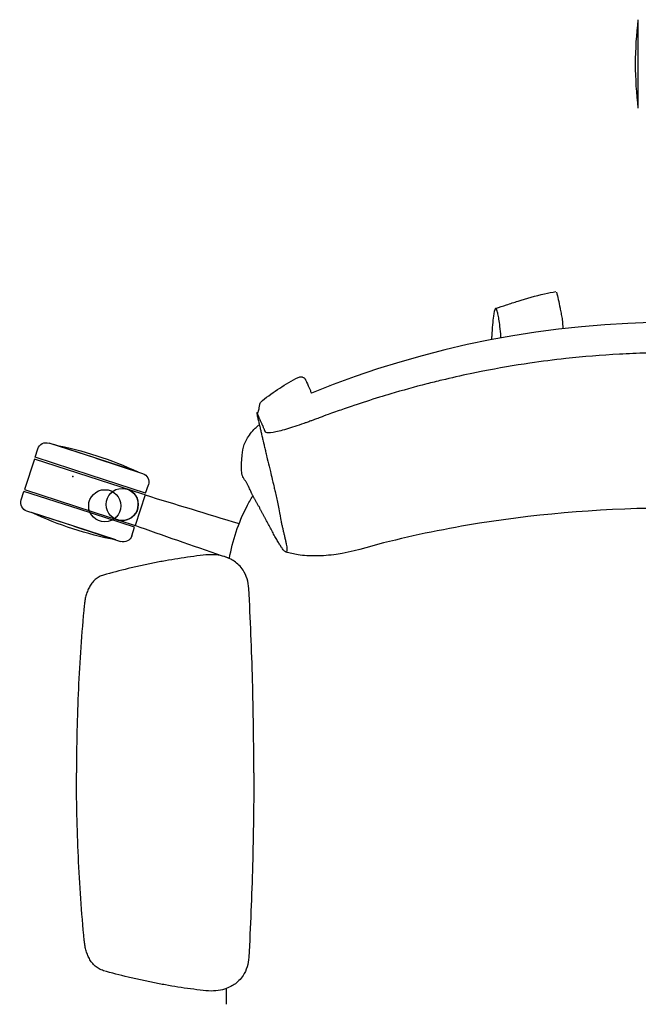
# Model space of a CAD drawing. Header units: metres. Extents: x 1.1 to 14.9, y -7.2 to 0.
# Tile 3 of 22: x 4.957 to 5.303, y -6.543 to -5.992. Entities that reach past the tile are written whole.
import ezdxf

# ---------------------------------------------------------------- set-up
doc = ezdxf.new("R2010")
doc.units = ezdxf.units.M
doc.header["$MEASUREMENT"] = 0
doc.layers.add('2D_Any', color=251, linetype='Continuous')
doc.layers.add('72_AIX_TNKFLEX_D3_FLEX_RUEDA_ESTANDAR', color=7, linetype='Continuous')

# ---------------------------------------------------------------- blocks, each defined once
blk = doc.blocks.new('72AIX_TNKFLEX_D3_CRON_RUEDA_1')
blk.add_circle((0, 0), 0.009000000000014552)
blk.add_point((0.009999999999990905, 0.02200000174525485, -0.06900000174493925))
blk = doc.blocks.new('2D_fLEX')
at = {"layer": '2D_Any'}
for p, q in [((-0.01960123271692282, 0.6612679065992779), (-0.01960123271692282, 0.6860159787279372)), ((-0.01960123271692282, 0.636519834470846), (-0.01960123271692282, 0.6612679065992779)), ((-0.3568676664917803, 0.441306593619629), (-0.3553230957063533, 0.4460602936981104)), ((-0.322867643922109, 0.4407756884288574), (-0.3490227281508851, 0.4492704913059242)), ((-0.32286764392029, 0.4407756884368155), (-0.3464044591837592, 0.4484232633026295)), ((-0.3259583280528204, 0.4312635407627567), (-0.3568676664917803, 0.4413065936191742)), ((-0.3228676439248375, 0.4407756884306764), (-0.2967146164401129, 0.4322745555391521)), ((-0.2993308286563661, 0.4331281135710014), (-0.3228676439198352, 0.4407756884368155)), ((-0.3571766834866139, 0.4403555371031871), (-0.3627389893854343, 0.4232365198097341)), ((-0.2965313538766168, 0.4206506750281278), (-0.3571766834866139, 0.4403555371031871)), ((-0.2950489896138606, 0.4212204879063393), (-0.3259583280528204, 0.4312635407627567)), ((-0.2950489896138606, 0.421220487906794), (-0.2935044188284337, 0.4259741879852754)), ((-0.3645925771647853, 0.417531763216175), (-0.3630480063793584, 0.4222854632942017)), ((-0.3321386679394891, 0.4122424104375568), (-0.3630480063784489, 0.4222854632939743)), ((-0.3627389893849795, 0.4232365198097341), (-0.3153736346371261, 0.4078465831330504)), ((-0.2953580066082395, 0.4202694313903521), (-0.3009203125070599, 0.4031504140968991)), ((-0.2953580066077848, 0.4202694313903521), (-0.2965313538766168, 0.4206506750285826)), ((-0.3352293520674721, 0.4027302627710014), (-0.3613823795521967, 0.4112313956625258)), ((-0.3352293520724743, 0.4027302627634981), (-0.3587661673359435, 0.4103778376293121)), ((-0.3012293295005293, 0.4021993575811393), (-0.3321386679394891, 0.4122424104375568)), ((-0.3153736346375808, 0.4078465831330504), (-0.3134762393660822, 0.4072300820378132)), ((-0.3352293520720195, 0.4027302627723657), (-0.3090742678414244, 0.3942354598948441)), ((-0.3116925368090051, 0.3950826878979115), (-0.3352293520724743, 0.4027302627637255)), ((-0.3134646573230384, 0.4072263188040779), (-0.3134646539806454, 0.4072263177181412)), ((-0.3134646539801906, 0.4072263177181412), (-0.3109064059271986, 0.4063950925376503)), ((-0.3109064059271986, 0.4063950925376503), (-0.310465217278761, 0.4062517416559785)), ((-0.3104652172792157, 0.4062517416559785), (-0.3100746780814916, 0.4061248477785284)), ((-0.3100746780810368, 0.4061248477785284), (-0.3009203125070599, 0.4031504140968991)), ((-0.3027739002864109, 0.3974456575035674), (-0.301229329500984, 0.4021993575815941))]:
    blk.add_line(p, q, dxfattribs=at)
blk.add_circle((-0.3081252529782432, 0.4149546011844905, -0.005026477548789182), 0.00900000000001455, dxfattribs=at)
at = {"layer": '2D_Any', "extrusion": (0, 0, -1)}
for centre, radius, start, end in [((-0.1840320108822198, 0.6612679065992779), 0.205131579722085, 353.070678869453, 6.929321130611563), ((0.3505678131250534, 0.4445152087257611), 0.004999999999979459, 18.00000000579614, 108.0000000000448), ((0.3857937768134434, 0.2471089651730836), 0.2051315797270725, 101.0706788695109, 114.9293211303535), ((0.2982597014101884, 0.4275192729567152), 0.005000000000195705, 108.0000000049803, 197.9999999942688), ((0.3598372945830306, 0.4159866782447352), 0.005000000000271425, 287.999999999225, 17.99999999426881), ((0.2723032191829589, 0.5963969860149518), 0.205131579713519, 281.0706788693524, 294.9293211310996), ((0.3075291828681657, 0.3989907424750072), 0.004999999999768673, 197.9999999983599, 287.9999999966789)]:
    blk.add_arc(centre, radius, start, end, dxfattribs=at)
at = {"layer": '2D_Any'}
for centre, radius, start, end in [((2.800171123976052e-05, -0.02102745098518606), 0.5378386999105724, 67.8315600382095, 112.1087343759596), ((-0.3081252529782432, 0.4149546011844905), 0.008999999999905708, 254.3163057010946, 60.4856897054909), ((-0.308125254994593, 0.4149545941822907), 0.008999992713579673, 253.6228429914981, 254.3163060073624)]:
    blk.add_arc(centre, radius, start, end, dxfattribs=at)
for centre, major_axis, ratio, start_param, end_param in [((-0.2077738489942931, 0.4820678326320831), (0.003001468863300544, 0.000335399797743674), 0.9963552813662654, 0.2356565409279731, 0.3256783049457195), ((-0.1914195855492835, 0.4789659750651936), (-0.0008538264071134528, 0.002875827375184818), 9.462662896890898e-05, 2.608948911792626e-06, 0.004773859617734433), ((-0.1742104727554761, 0.4633199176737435), (-0.003531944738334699, 0.007178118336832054), 0.1061957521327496, -0.03428790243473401, -1.96410534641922e-08), ((-0.2160832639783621, 0.4561650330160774), (0.002149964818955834, 0.001937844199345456), 0.0001098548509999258, -4.747172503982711e-07, 0.0004683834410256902), ((-0.3081252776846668, 0.4149545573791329), (0.004433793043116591, 0.007832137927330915), 0.0007170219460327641, 1.100533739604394e-08, 0.002868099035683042)]:
    blk.add_ellipse(centre, major_axis=major_axis, ratio=ratio, start_param=start_param, end_param=end_param, dxfattribs=at)
at = {"layer": '2D_Any', "extrusion": (0, 0, -1)}
blk.add_ellipse((-0.2052158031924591, 0.4762267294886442), major_axis=(0.002790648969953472, 0.001114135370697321), ratio=0.9957149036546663, start_param=-0.01381025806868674, end_param=0.0272822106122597, dxfattribs=at)
at = {"layer": '2D_Any'}
for points, knots in [([(-0.09934451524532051, 0.5245811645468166), (-0.0973456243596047, 0.5252510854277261), (-0.0953128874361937, 0.5259235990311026), (-0.09114101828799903, 0.5272810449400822), (-0.08898771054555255, 0.5279695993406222), (-0.0820075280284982, 0.5301506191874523), (-0.07714849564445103, 0.5316147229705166), (-0.06992093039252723, 0.533251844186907), (-0.06778628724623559, 0.5336700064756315), (-0.0656228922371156, 0.5339927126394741)], [0, 0, 0, 0, 0.00633566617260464, 0.00633566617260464, 0.01349146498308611, 0.01349146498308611, 0.02978367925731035, 0.02978367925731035, 0.03638421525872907, 0.03638421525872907, 0.03638421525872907, 0.03638421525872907]), ([(-0.06541081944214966, 0.5337486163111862), (-0.06502723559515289, 0.5323659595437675), (-0.06468956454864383, 0.5309664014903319), (-0.06401856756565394, 0.5279762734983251), (-0.06369385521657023, 0.5263845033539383), (-0.06318380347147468, 0.5238357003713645), (-0.06299776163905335, 0.5228933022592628), (-0.06260758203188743, 0.5209251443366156), (-0.06239715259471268, 0.519868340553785), (-0.06219457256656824, 0.5188775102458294)], [0, 0, 0, 0, 0.004304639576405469, 0.004304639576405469, 0.009504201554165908, 0.009504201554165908, 0.01246603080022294, 0.01246603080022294, 0.0155851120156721, 0.0155851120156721, 0.0155851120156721, 0.0155851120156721]), ([(-0.0985536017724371, 0.523292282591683), (-0.09859035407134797, 0.5234157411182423), (-0.09894274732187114, 0.5245995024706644), (-0.09963904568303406, 0.5250538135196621), (-0.1006493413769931, 0.5207590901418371), (-0.101308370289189, 0.5132729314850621), (-0.1016352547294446, 0.5076668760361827), (-0.1016733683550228, 0.5069825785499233)], [142.4320885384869, 142.4320885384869, 142.4320885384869, 142.4320885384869, 145.0307449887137, 167.3488695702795, 191.8412937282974, 220.5331145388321, 224.4008056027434, 224.4008056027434, 224.4008056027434, 224.4008056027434]), ([(-0.09634600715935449, 0.5079859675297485), (-0.09636814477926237, 0.5082977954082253), (-0.09652130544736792, 0.5103930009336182), (-0.09685450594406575, 0.5141855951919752), (-0.09743849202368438, 0.5185940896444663), (-0.09799068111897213, 0.5211767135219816), (-0.09839589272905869, 0.5226995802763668), (-0.0985536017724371, 0.523292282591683)], [59.45701128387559, 59.45701128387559, 59.45701128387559, 59.45701128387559, 64.2754460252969, 91.31461360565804, 112.7750438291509, 130.8895166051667, 142.4320885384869, 142.4320885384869, 142.4320885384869, 142.4320885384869]), ([(-0.06210857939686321, 0.5182480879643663), (-0.06198385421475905, 0.5169248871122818), (-0.06191826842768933, 0.5157475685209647), (-0.0618407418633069, 0.5141659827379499), (-0.06181892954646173, 0.5136625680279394), (-0.06180026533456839, 0.5131858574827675)], [0, 0, 0, 0, 0.004827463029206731, 0.004827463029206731, 0.007251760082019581, 0.007251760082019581, 0.007251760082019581, 0.007251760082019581]), ([(3.360993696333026e-05, 0.4998003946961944), (-0.004997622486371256, 0.4998001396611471), (-0.01002748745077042, 0.4997314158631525), (-0.02008675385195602, 0.4994567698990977), (-0.02511289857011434, 0.4992509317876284), (-0.04018178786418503, 0.4984279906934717), (-0.05020443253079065, 0.4976060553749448), (-0.06685508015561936, 0.4957853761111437), (-0.07350399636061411, 0.4949372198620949), (-0.08898082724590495, 0.4926717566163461), (-0.09777346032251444, 0.4911668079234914), (-0.1089089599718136, 0.4889786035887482), (-0.1112434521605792, 0.4885041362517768), (-0.1188877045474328, 0.4868996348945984), (-0.1241853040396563, 0.4857071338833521), (-0.1322575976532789, 0.4837687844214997), (-0.1350734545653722, 0.4830702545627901), (-0.1446722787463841, 0.4806073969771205), (-0.1514122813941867, 0.47874332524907), (-0.1601303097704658, 0.4761666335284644), (-0.1622181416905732, 0.4755368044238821), (-0.16929348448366, 0.4733606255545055), (-0.1740508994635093, 0.4718181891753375), (-0.1799756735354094, 0.4698174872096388), (-0.1814358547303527, 0.4693189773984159), (-0.1858600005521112, 0.4677947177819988), (-0.1879035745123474, 0.4670879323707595), (-0.1924563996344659, 0.4654435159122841), (-0.1934685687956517, 0.4650745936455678), (-0.1965057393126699, 0.4639513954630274), (-0.1972730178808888, 0.4636661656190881), (-0.1992166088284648, 0.4629406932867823), (-0.1997949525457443, 0.4627219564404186), (-0.2010494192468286, 0.4622526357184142), (-0.2015248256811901, 0.462075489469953), (-0.2022311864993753, 0.4618140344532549), (-0.202464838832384, 0.4617278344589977), (-0.2030726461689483, 0.4615044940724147), (-0.2034414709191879, 0.4613698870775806), (-0.2041987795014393, 0.4610952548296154), (-0.2045920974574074, 0.4609536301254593), (-0.2055195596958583, 0.4606219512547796), (-0.2060562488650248, 0.4604318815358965), (-0.2101090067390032, 0.4590113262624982), (-0.2134377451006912, 0.4579291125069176), (-0.2193435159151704, 0.4562046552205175), (-0.2218581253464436, 0.4555831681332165), (-0.2260083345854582, 0.4548848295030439), (-0.2271197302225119, 0.4549528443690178), (-0.2277619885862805, 0.4552161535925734), (-0.2278523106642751, 0.4552710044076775), (-0.2279900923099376, 0.455394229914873), (-0.2280352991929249, 0.4554550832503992), (-0.2281113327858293, 0.4556034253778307), (-0.2281274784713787, 0.4556541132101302), (-0.2282156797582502, 0.4558856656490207), (-0.2282358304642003, 0.4559414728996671), (-0.2283703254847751, 0.4562104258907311), (-0.2284517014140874, 0.4563694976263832), (-0.2285985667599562, 0.4567176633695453), (-0.2286351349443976, 0.4568742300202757), (-0.2288753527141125, 0.4573948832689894), (-0.228961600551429, 0.4575608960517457), (-0.2291828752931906, 0.4580648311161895), (-0.2292554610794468, 0.4582738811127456), (-0.2295506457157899, 0.4589912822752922), (-0.2296681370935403, 0.4592077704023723), (-0.2299228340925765, 0.4597419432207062), (-0.2300031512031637, 0.4599202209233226), (-0.2302008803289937, 0.4603959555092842), (-0.230307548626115, 0.4606647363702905), (-0.2305546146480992, 0.4612456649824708), (-0.230660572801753, 0.4614828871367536), (-0.2311421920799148, 0.4625594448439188), (-0.2311792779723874, 0.462667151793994), (-0.2315292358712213, 0.4634663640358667), (-0.2315844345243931, 0.463591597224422), (-0.231651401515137, 0.4637432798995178), (-0.2316687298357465, 0.4637824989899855), (-0.2317738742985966, 0.4640211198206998), (-0.2318653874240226, 0.4642307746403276), (-0.2319807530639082, 0.4644951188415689), (-0.2320153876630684, 0.4645744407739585), (-0.2320902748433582, 0.4647478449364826), (-0.2321307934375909, 0.4648424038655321), (-0.2322390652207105, 0.4650936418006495), (-0.2323143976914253, 0.4652669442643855), (-0.2324476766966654, 0.4655581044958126), (-0.2325065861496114, 0.465680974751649), (-0.2326057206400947, 0.4658784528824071), (-0.2326472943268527, 0.4659571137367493), (-0.2327021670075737, 0.4660517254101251), (-0.2327191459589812, 0.4660792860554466), (-0.2327881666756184, 0.4661825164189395), (-0.2328268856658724, 0.4662138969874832), (-0.2328523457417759, 0.4662064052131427)], [0, 0, 0, 0, 1.509369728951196, 1.509369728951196, 3.018978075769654, 3.018978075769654, 6.038004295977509, 6.038004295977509, 8.045456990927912, 8.045456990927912, 10.71213706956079, 10.71213706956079, 11.42054897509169, 11.42054897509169, 13.03543194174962, 13.03543194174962, 13.89046568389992, 13.89046568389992, 15.94446210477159, 15.94446210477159, 16.59211480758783, 16.59211480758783, 18.14505736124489, 18.14505736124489, 18.62549573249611, 18.62549573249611, 19.54529406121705, 19.54529406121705, 19.92912656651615, 19.92912656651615, 20.08358744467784, 20.08358744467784, 20.33250472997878, 20.33250472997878, 20.48196052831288, 20.48196052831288, 20.55593665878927, 20.55593665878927, 20.6746245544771, 20.6746245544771, 20.80294451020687, 20.80294451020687, 20.98127392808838, 20.98127392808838, 22.1595255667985, 22.1595255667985, 23.35081861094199, 23.35081861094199, 24.70846548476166, 24.70846548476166, 24.99997342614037, 24.99997342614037, 25.26813701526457, 25.26813701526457, 25.53513170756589, 25.53513170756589, 25.82969512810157, 25.82969512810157, 25.97650837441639, 25.97650837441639, 26.19714619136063, 26.19714619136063, 26.30772301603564, 26.30772301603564, 26.44205415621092, 26.44205415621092, 26.62878234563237, 26.62878234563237, 26.75444602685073, 26.75444602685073, 26.86240943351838, 26.86240943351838, 26.94736695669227, 26.94736695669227, 27.25597132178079, 27.25597132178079, 27.31444368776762, 27.31444368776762, 27.32628530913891, 27.32628530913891, 27.39293858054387, 27.39293858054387, 27.40758656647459, 27.40758656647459, 27.42453626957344, 27.42453626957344, 27.45336382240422, 27.45336382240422, 27.47984152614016, 27.47984152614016, 27.50321932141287, 27.50321932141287, 27.5147776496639, 27.5147776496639, 27.55371148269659, 27.55371148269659, 27.55371148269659, 27.55371148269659]), ([(-0.2097758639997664, 0.4860236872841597), (-0.2094623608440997, 0.4861838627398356), (-0.2091147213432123, 0.4862904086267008), (-0.2084734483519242, 0.4863766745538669), (-0.208170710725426, 0.4863696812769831), (-0.207661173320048, 0.4862910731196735), (-0.2074443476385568, 0.4862263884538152), (-0.2070582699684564, 0.4860709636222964), (-0.2068899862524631, 0.4859779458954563), (-0.2065577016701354, 0.4857637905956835), (-0.2064165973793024, 0.4856444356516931), (-0.2061401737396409, 0.4853855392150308), (-0.2060373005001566, 0.4852608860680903), (-0.2057653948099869, 0.484910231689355), (-0.2056647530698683, 0.484732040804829), (-0.2053054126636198, 0.4840696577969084), (-0.205126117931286, 0.4836203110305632), (-0.2049337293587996, 0.4830920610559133)], [0, 0, 0, 0, 0.001094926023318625, 0.001094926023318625, 0.002074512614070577, 0.002074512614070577, 0.002961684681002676, 0.002961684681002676, 0.003924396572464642, 0.003924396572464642, 0.005259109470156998, 0.005259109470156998, 0.007267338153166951, 0.007267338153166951, 0.01168658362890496, 0.01168658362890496, 0.02429162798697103, 0.02429162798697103, 0.02429162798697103, 0.02429162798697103]), ([(-0.2097758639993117, 0.4860236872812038), (-0.209775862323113, 0.4860236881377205), (-0.2097758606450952, 0.4860236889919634), (-0.209775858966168, 0.4860236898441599), (-0.209775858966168, 0.4860236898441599), (-0.2097758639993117, 0.4860236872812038), (-0.2097758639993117, 0.4860236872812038)], [31.15404722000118, 31.15404722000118, 31.15404722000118, 31.15404722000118, 31.1553392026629, 31.1553392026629, 31.1553392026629, 31.15533920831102, 31.15533920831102, 31.15533920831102, 31.15533920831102]), ([(-0.2321624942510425, 0.4664066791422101), (-0.231777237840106, 0.4677256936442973), (-0.23167451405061, 0.4682968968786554), (-0.2315205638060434, 0.4691591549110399), (-0.2314670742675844, 0.4694592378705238), (-0.2313549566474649, 0.4700706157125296), (-0.2312954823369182, 0.4703848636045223), (-0.2312368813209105, 0.4706804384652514)], [0, 0, 0, 0, 0.001740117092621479, 0.001740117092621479, 0.002650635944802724, 0.002650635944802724, 0.003606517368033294, 0.003606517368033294, 0.003606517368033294, 0.003606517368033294]), ([(-0.231236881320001, 0.4706804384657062), (-0.2312368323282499, 0.4706806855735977), (-0.2312367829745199, 0.4706809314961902), (-0.2312367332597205, 0.4706811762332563), (-0.2312367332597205, 0.4706811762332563), (-0.231236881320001, 0.4706804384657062), (-0.231236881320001, 0.4706804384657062)], [35.55275655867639, 35.55275655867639, 35.55275655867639, 35.55275655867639, 35.58255812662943, 35.58255812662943, 35.58255812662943, 35.5825588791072, 35.5825588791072, 35.5825588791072, 35.5825588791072]), ([(-0.231236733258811, 0.4706811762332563), (-0.2311889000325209, 0.4709166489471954), (-0.231107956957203, 0.4712211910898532), (-0.2308424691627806, 0.4718246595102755), (-0.2306732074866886, 0.4721127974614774), (-0.2302693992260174, 0.4726272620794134), (-0.2300353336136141, 0.4728647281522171), (-0.229755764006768, 0.4730883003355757)], [0, 0, 0, 0, 0.001376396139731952, 0.001376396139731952, 0.002585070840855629, 0.002585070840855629, 0.003728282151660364, 0.003728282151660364, 0.003728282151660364, 0.003728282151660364]), ([(-0.229755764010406, 0.473088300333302), (-0.2297555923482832, 0.4730884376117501), (-0.2297554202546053, 0.4730885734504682), (-0.2297552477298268, 0.4730887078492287), (-0.2297552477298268, 0.4730887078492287), (-0.229755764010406, 0.473088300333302), (-0.229755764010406, 0.473088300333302)], [37.82206296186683, 37.82206296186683, 37.82206296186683, 37.82206296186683, 37.85586373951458, 37.85586373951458, 37.85586373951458, 37.85586439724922, 37.85586439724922, 37.85586439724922, 37.85586439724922]), ([(-0.2328523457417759, 0.4662064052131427), (-0.2328550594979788, 0.4662056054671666), (-0.232857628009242, 0.4662043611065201), (-0.2328993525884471, 0.4661754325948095), (-0.2329023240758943, 0.4660319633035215), (-0.2328301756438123, 0.4654575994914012), (-0.2327409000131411, 0.464982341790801), (-0.2325434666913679, 0.4640675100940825), (-0.2324700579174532, 0.4637402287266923), (-0.2322195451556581, 0.4626560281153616), (-0.2320536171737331, 0.4619712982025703), (-0.2317522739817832, 0.4606997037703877), (-0.2316785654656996, 0.4603859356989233), (-0.2315679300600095, 0.4599136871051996), (-0.2315267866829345, 0.4597378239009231), (-0.231406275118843, 0.4592212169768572), (-0.2313262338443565, 0.4588763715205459), (-0.2309973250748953, 0.4574612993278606), (-0.2309110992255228, 0.4570946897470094), (-0.2305432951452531, 0.4555464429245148), (-0.2303882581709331, 0.454899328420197), (-0.2300895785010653, 0.4536434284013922), (-0.2299835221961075, 0.4531955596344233), (-0.2297799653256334, 0.4523341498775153), (-0.2296946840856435, 0.4519725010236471), (-0.2294458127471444, 0.4509143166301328), (-0.2292494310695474, 0.4500707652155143), (-0.2286450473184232, 0.4475023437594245), (-0.22843640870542, 0.4466213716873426), (-0.2280328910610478, 0.4449174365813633), (-0.2278392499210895, 0.444099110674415), (-0.2272339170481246, 0.4415326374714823), (-0.2272334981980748, 0.4415277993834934), (-0.2262180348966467, 0.4372196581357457), (-0.2257912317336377, 0.435411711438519), (-0.2249831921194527, 0.4319849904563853), (-0.2247504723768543, 0.4309977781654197), (-0.2232386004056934, 0.4245857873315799), (-0.2231372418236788, 0.4241564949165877), (-0.2221238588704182, 0.4198606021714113), (-0.2216191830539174, 0.4177212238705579), (-0.2210701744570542, 0.415393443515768)], [27.55371148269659, 27.55371148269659, 27.55371148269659, 27.55371148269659, 27.5578719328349, 27.5578719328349, 27.62548724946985, 27.62548724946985, 27.70522600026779, 27.70522600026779, 27.74266060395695, 27.74266060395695, 27.81993418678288, 27.81993418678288, 27.84588686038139, 27.84588686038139, 27.85995839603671, 27.85995839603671, 27.88967802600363, 27.88967802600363, 27.98063562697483, 27.98063562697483, 28.06264292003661, 28.06264292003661, 28.1087465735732, 28.1087465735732, 28.14264091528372, 28.14264091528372, 28.20856236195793, 28.20856236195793, 28.24269221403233, 28.24269221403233, 28.27580351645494, 28.27580351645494, 28.34241326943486, 28.34241326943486, 28.3969041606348, 28.3969041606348, 28.43097592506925, 28.43097592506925, 28.49751527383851, 28.49751527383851, 28.57060894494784, 28.57060894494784, 28.57060894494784, 28.57060894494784]), ([(-0.2406510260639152, 0.4454679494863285), (-0.2403831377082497, 0.4474133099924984), (-0.2396287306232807, 0.4494450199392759), (-0.2373124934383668, 0.4535155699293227), (-0.2356985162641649, 0.4556147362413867), (-0.2331653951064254, 0.4581595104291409), (-0.2325482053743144, 0.458737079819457), (-0.2319011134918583, 0.4593011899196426)], [0, 0, 0, 0, 0.009008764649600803, 0.009008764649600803, 0.01811997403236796, 0.01811997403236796, 0.0208408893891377, 0.0208408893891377, 0.0208408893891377, 0.0208408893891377]), ([(-0.2357660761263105, 0.4213046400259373), (-0.2359256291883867, 0.4216404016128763), (-0.2360819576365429, 0.4219771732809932), (-0.2362372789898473, 0.4223144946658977), (-0.2363529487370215, 0.4225657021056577), (-0.2364680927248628, 0.4228172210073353), (-0.2365836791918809, 0.4230688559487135), (-0.2367891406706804, 0.4235161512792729), (-0.2369960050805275, 0.4239638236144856), (-0.2372097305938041, 0.4244107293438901), (-0.2372776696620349, 0.424552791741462), (-0.2373462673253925, 0.4246947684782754), (-0.2374157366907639, 0.4248366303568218), (-0.2374600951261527, 0.4249272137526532), (-0.2375048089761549, 0.4250177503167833), (-0.2375499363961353, 0.4251082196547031), (-0.237665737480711, 0.42534037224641), (-0.2377843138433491, 0.4255720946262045), (-0.237906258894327, 0.4258029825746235), (-0.2380282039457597, 0.4260338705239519), (-0.2381536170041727, 0.4262639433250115), (-0.2382833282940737, 0.4264928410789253), (-0.2383015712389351, 0.4265250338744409), (-0.2383198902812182, 0.426557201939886), (-0.2383382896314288, 0.4265893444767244), (-0.2384507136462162, 0.426785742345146), (-0.2385661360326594, 0.4269811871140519), (-0.2386844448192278, 0.4271757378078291), (-0.2388221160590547, 0.4274021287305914), (-0.2389637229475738, 0.4276273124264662), (-0.23910826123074, 0.4278512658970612), (-0.2392052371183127, 0.4280015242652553), (-0.2393032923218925, 0.4281512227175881), (-0.2394022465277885, 0.4283003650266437), (-0.239598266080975, 0.4285958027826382), (-0.2397978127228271, 0.4288890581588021), (-0.2399904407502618, 0.4291839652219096), (-0.2401353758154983, 0.429405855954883), (-0.2402770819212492, 0.4296287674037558), (-0.2404098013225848, 0.4298541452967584), (-0.2404365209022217, 0.4298995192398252), (-0.2404628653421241, 0.4299449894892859), (-0.2404887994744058, 0.4299905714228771), (-0.2405916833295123, 0.4301714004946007), (-0.2406881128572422, 0.4303539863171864), (-0.2407747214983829, 0.4305395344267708), (-0.240883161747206, 0.4307718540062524), (-0.2409762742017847, 0.4310088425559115), (-0.2410474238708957, 0.4312526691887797), (-0.2410994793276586, 0.4314310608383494), (-0.2411399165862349, 0.4316131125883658), (-0.241165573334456, 0.4317994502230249), (-0.241170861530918, 0.4318378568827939), (-0.2411755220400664, 0.4318764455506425), (-0.2411795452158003, 0.431915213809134)], [0, 0, 0, 0, 0.0716480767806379, 0.0716480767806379, 0.0716480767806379, 0.1250052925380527, 0.1250052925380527, 0.1250052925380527, 0.219850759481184, 0.219850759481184, 0.219850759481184, 0.2500002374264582, 0.2500002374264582, 0.2500002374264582, 0.269251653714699, 0.269251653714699, 0.269251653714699, 0.318652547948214, 0.318652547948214, 0.318652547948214, 0.368053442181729, 0.368053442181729, 0.368053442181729, 0.375001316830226, 0.375001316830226, 0.375001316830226, 0.417454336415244, 0.417454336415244, 0.417454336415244, 0.46685523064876, 0.46685523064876, 0.46685523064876, 0.5000000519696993, 0.5000000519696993, 0.5000000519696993, 0.56565701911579, 0.56565701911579, 0.56565701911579, 0.615057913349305, 0.615057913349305, 0.615057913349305, 0.6250034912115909, 0.6250034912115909, 0.6250034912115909, 0.664458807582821, 0.664458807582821, 0.664458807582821, 0.713859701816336, 0.713859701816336, 0.713859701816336, 0.7500030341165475, 0.7500030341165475, 0.7500030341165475, 0.7574526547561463, 0.7574526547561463, 0.7574526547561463, 0.7574526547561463]), ([(-0.2482422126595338, 0.3847622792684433), (-0.2463979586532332, 0.3948369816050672), (-0.2431648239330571, 0.4047163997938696), (-0.2374226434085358, 0.4157755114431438), (-0.2362653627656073, 0.4178267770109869), (-0.2350435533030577, 0.4198355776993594)], [0.01045029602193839, 0.01045029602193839, 0.01045029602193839, 0.01045029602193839, 0.04094457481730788, 0.04094457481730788, 0.0480468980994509, 0.0480468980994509, 0.0480468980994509, 0.0480468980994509]), ([(-0.2210701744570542, 0.4153934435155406), (-0.2196787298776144, 0.4068467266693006), (-0.2192464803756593, 0.4050141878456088), (-0.218658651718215, 0.4025197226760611), (-0.2181884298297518, 0.40053040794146), (-0.2178003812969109, 0.3988790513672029), (-0.2174884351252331, 0.397553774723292), (-0.2172513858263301, 0.3965538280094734), (-0.2170129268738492, 0.3955519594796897), (-0.216781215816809, 0.3945651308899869), (-0.2165699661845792, 0.3936213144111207), (-0.2163311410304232, 0.3924524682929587), (-0.2161221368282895, 0.3911811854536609), (-0.2160059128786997, 0.3899522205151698), (-0.216032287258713, 0.3890446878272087), (-0.2162061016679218, 0.3884824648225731), (-0.2165331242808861, 0.3882916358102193), (-0.2170219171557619, 0.3885005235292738), (-0.2176727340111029, 0.3891165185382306), (-0.2184742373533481, 0.3901130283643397), (-0.2194160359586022, 0.3914624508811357), (-0.2204978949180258, 0.3931658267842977), (-0.2215158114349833, 0.3948872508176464), (-0.2224018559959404, 0.3964482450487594), (-0.2233314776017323, 0.3981211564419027), (-0.2245512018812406, 0.4003726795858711), (-0.2260330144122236, 0.4031426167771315), (-0.2272682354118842, 0.4054268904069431), (-0.2282401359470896, 0.4072437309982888), (-0.2289564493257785, 0.408607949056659), (-0.2296636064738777, 0.4099765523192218), (-0.2303728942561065, 0.4113475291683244), (-0.2310956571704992, 0.4127187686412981), (-0.2318418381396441, 0.4140865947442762), (-0.2326128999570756, 0.4154493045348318), (-0.2333954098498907, 0.4168089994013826), (-0.2341654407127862, 0.4181709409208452), (-0.2349005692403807, 0.4195406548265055), (-0.2354232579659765, 0.4205876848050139), (-0.2357056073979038, 0.4211773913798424), (-0.2357660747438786, 0.4213046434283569)], [0, 0, 0, 0, 0.0622580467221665, 0.0974619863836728, 0.132665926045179, 0.167869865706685, 0.185471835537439, 0.203073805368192, 0.220675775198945, 0.238277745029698, 0.255879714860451, 0.273481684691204, 0.308685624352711, 0.343889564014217, 0.379093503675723, 0.41429744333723, 0.449501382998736, 0.484705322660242, 0.519909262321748, 0.555113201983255, 0.590317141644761, 0.625521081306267, 0.660725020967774, 0.678326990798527, 0.69592896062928, 0.731132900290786, 0.766336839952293, 0.801540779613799, 0.819142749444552, 0.836744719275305, 0.854346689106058, 0.871948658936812, 0.889550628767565, 0.907152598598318, 0.924754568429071, 0.942356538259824, 0.959958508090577, 0.97756047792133, 0.995162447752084, 1, 1, 1, 1]), ([(3.378446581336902e-05, 0.4129164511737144), (-0.03619910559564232, 0.4128931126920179), (-0.07258865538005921, 0.4101040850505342), (-0.1264027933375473, 0.4015512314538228), (-0.1443281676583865, 0.397873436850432), (-0.1708361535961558, 0.3911915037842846), (-0.1795239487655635, 0.3882068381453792), (-0.1922614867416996, 0.3864966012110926), (-0.1960930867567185, 0.3861852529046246), (-0.2032502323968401, 0.386105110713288), (-0.206601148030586, 0.3863117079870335), (-0.2110041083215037, 0.3869889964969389), (-0.2121717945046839, 0.3872092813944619), (-0.2144522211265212, 0.38773168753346), (-0.2155481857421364, 0.3880340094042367), (-0.2167005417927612, 0.3883822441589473)], [0, 0, 0, 0, 0.1086992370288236, 0.1086992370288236, 0.1636896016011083, 0.1636896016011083, 0.1909077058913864, 0.1909077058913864, 0.202352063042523, 0.202352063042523, 0.2124360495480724, 0.2124360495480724, 0.2161427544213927, 0.2161427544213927, 0.2198831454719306, 0.2198831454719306, 0.2198831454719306, 0.2198831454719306]), ([(-0.2628658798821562, 0.3865868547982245), (-0.2652171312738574, 0.3862898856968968), (-0.2675686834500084, 0.385994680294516), (-0.2699166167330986, 0.3856727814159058), (-0.2722645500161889, 0.3853508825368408), (-0.2746088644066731, 0.3850022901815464), (-0.2769496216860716, 0.3846314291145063), (-0.2792903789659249, 0.384260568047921), (-0.2816275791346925, 0.3838674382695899), (-0.2839606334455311, 0.3834510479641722), (-0.2862936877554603, 0.3830346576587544), (-0.2886225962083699, 0.3825950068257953), (-0.2909469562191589, 0.3821324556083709), (-0.2932713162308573, 0.3816699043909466), (-0.2955911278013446, 0.3811844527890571), (-0.2979058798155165, 0.3806759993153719), (-0.3002206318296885, 0.3801675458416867), (-0.3025303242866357, 0.3796360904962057), (-0.3048344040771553, 0.3790813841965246), (-0.3094425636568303, 0.3779719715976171), (-0.3140282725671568, 0.3767695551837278), (-0.3185909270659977, 0.3754856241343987)], [-0.5, -0.5, -0.5, -0.5, -0.4375, -0.4375, -0.4375, -0.375, -0.375, -0.375, -0.3125, -0.3125, -0.3125, -0.25, -0.25, -0.25, -0.1875, -0.1875, -0.1875, -0.125, -0.125, -0.125, 0, 0, 0, 0]), ([(-0.2373807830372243, 0.3680036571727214), (-0.237480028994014, 0.3698064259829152), (-0.2377779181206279, 0.3716010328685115), (-0.238839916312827, 0.3750634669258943), (-0.2395959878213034, 0.376712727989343), (-0.2419288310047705, 0.3802619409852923), (-0.2436045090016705, 0.3819369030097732), (-0.2469984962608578, 0.3842212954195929), (-0.2491042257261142, 0.3853646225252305), (-0.255148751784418, 0.3868704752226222), (-0.2587319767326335, 0.387108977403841), (-0.2628658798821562, 0.3865868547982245)], [0, 0, 0, 0, 0.5416525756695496, 0.5416525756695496, 1.082176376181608, 1.082176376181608, 1.803839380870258, 1.803839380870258, 2.319924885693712, 2.319924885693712, 2.848568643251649, 2.848568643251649, 2.848568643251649, 2.848568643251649]), ([(-0.3185909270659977, 0.3754856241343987), (-0.3194476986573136, 0.3752445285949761), (-0.3202776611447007, 0.3749069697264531), (-0.3210576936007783, 0.3744786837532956), (-0.3218377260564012, 0.3740503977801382), (-0.3225678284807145, 0.3735313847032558), (-0.3232347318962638, 0.3729420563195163), (-0.3239016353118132, 0.3723527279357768), (-0.3245053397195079, 0.3716930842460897), (-0.3250473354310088, 0.3709869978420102), (-0.3255893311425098, 0.3702809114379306), (-0.3260696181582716, 0.3695283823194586), (-0.3264942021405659, 0.3687461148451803), (-0.3269187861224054, 0.3679638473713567), (-0.3272876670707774, 0.367151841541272), (-0.3276083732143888, 0.3663215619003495), (-0.3279290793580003, 0.3654912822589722), (-0.328201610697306, 0.3646427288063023), (-0.3284331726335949, 0.3637832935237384), (-0.3286647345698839, 0.3629238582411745), (-0.3288553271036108, 0.3620535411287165), (-0.3290083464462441, 0.3611767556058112), (-0.3291613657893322, 0.3602999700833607), (-0.3292768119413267, 0.3594167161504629), (-0.3293590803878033, 0.3585304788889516)], [-1, -1, -1, -1, -0.875, -0.875, -0.875, -0.75, -0.75, -0.75, -0.625, -0.625, -0.625, -0.5, -0.5, -0.5, -0.375, -0.375, -0.375, -0.25, -0.25, -0.25, -0.125, -0.125, -0.125, 0, 0, 0, 0]), ([(-0.2345673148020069, 0.2648701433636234), (-0.2345673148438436, 0.2648838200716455), (-0.2345673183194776, 0.2670463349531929), (-0.2345662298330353, 0.2713576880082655), (-0.2346125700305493, 0.2799529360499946), (-0.2347601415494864, 0.2949941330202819), (-0.2351998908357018, 0.3164785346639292), (-0.2360821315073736, 0.3422500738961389), (-0.2369083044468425, 0.3594213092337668), (-0.2373807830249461, 0.3680036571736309)], [0.4998011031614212, 0.4998011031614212, 0.4998011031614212, 0.4998011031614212, 0.5, 0.53125, 0.5625, 0.625, 0.75, 0.875, 1, 1, 1, 1]), ([(-0.3293590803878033, 0.3585304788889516), (-0.3300812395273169, 0.3507510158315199), (-0.3307241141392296, 0.3429640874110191), (-0.3312723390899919, 0.3351704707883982), (-0.3318205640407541, 0.3273768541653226), (-0.3322741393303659, 0.3195765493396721), (-0.3326370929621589, 0.3117720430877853), (-0.333000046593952, 0.3039675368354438), (-0.3332723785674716, 0.2961588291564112), (-0.3334494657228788, 0.2883479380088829), (-0.333538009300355, 0.2844424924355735), (-0.3336027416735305, 0.280536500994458), (-0.3336450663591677, 0.2766302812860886), (-0.3336662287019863, 0.2746771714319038), (-0.3336817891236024, 0.2727240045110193), (-0.333694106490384, 0.2707708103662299), (-0.3337064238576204, 0.2688176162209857), (-0.3337154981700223, 0.2668643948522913), (-0.3337154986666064, 0.2649111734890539)], [-1, -1, -1, -1, -0.875, -0.875, -0.875, -0.75, -0.75, -0.75, -0.625, -0.625, -0.625, -0.5625, -0.5625, -0.5625, -0.53125, -0.53125, -0.53125, -0.5, -0.5, -0.5, -0.5]), ([(-0.3293590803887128, 0.1712112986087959), (-0.3300812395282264, 0.1789907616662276), (-0.3307241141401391, 0.1867776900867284), (-0.3312723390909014, 0.1945713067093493), (-0.3318205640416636, 0.202364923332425), (-0.3322741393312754, 0.2101652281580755), (-0.3326370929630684, 0.2179697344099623), (-0.3330000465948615, 0.2257742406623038), (-0.3332723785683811, 0.2335829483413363), (-0.3334494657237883, 0.2413938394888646), (-0.3335380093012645, 0.245299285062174), (-0.33360274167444, 0.2492052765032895), (-0.3336450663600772, 0.253111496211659), (-0.3336662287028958, 0.2550646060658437), (-0.3336817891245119, 0.2570177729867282), (-0.3336941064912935, 0.2589709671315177), (-0.3337064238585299, 0.2609241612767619), (-0.3337154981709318, 0.2628773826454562), (-0.3337154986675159, 0.2648306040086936)], [-1, -1, -1, -1, -0.875, -0.875, -0.875, -0.75, -0.75, -0.75, -0.625, -0.625, -0.625, -0.5625, -0.5625, -0.5625, -0.53125, -0.53125, -0.53125, -0.5, -0.5, -0.5, -0.5]), ([(-0.2345673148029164, 0.2648716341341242), (-0.2345673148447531, 0.2648579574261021), (-0.2345673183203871, 0.2626954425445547), (-0.2345662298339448, 0.258384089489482), (-0.2346125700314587, 0.2497888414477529), (-0.2347601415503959, 0.2347476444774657), (-0.2351998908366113, 0.2132632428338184), (-0.2360821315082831, 0.1874917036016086), (-0.236908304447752, 0.1703204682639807), (-0.2373807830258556, 0.1617381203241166)], [0.4998011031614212, 0.4998011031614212, 0.4998011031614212, 0.4998011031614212, 0.5, 0.53125, 0.5625, 0.625, 0.75, 0.875, 1, 1, 1, 1]), ([(-0.3185909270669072, 0.1542561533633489), (-0.3194476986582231, 0.1544972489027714), (-0.3202776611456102, 0.1548348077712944), (-0.3210576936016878, 0.1552630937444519), (-0.3218377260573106, 0.1556913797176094), (-0.322567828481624, 0.1562103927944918), (-0.3232347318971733, 0.1567997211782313), (-0.3239016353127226, 0.1573890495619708), (-0.3245053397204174, 0.1580486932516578), (-0.3250473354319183, 0.1587547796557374), (-0.3255893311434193, 0.1594608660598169), (-0.3260696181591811, 0.1602133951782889), (-0.3264942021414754, 0.1609956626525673), (-0.3269187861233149, 0.1617779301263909), (-0.3272876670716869, 0.1625899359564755), (-0.3276083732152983, 0.1634202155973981), (-0.3279290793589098, 0.1642504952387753), (-0.3282016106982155, 0.1650990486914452), (-0.3284331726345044, 0.1659584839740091), (-0.3286647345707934, 0.1668179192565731), (-0.3288553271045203, 0.1676882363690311), (-0.3290083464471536, 0.1685650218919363), (-0.3291613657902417, 0.1694418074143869), (-0.3292768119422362, 0.1703250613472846), (-0.3293590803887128, 0.1712112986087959)], [-1, -1, -1, -1, -0.875, -0.875, -0.875, -0.75, -0.75, -0.75, -0.625, -0.625, -0.625, -0.5, -0.5, -0.5, -0.375, -0.375, -0.375, -0.25, -0.25, -0.25, -0.125, -0.125, -0.125, 0, 0, 0, 0]), ([(-0.2373807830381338, 0.1617381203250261), (-0.2374800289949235, 0.1599353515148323), (-0.2377779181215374, 0.158140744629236), (-0.2388399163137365, 0.1546783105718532), (-0.2395959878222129, 0.1530290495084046), (-0.24192883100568, 0.1494798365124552), (-0.24360450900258, 0.1478048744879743), (-0.2469984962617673, 0.1455204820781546), (-0.2491042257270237, 0.144377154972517), (-0.2551487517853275, 0.1428713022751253), (-0.258731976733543, 0.1426328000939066), (-0.2628658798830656, 0.143154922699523)], [0, 0, 0, 0, 0.5416525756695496, 0.5416525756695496, 1.082176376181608, 1.082176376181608, 1.803839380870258, 1.803839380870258, 2.319924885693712, 2.319924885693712, 2.848568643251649, 2.848568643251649, 2.848568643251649, 2.848568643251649]), ([(-0.2628658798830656, 0.143154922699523), (-0.2652171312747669, 0.1434518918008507), (-0.2675686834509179, 0.1437470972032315), (-0.2699166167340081, 0.1440689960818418), (-0.2722645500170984, 0.1443908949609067), (-0.2746088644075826, 0.1447394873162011), (-0.2769496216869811, 0.1451103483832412), (-0.2792903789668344, 0.1454812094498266), (-0.281627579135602, 0.1458743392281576), (-0.2839606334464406, 0.1462907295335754), (-0.2862936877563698, 0.1467071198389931), (-0.2886225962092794, 0.1471467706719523), (-0.2909469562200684, 0.1476093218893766), (-0.2932713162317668, 0.1480718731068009), (-0.2955911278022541, 0.1485573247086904), (-0.297905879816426, 0.1490657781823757), (-0.300220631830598, 0.1495742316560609), (-0.3025303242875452, 0.1501056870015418), (-0.3048344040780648, 0.1506603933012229), (-0.3094425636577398, 0.1517698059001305), (-0.3140282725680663, 0.1529722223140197), (-0.3185909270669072, 0.1542561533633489)], [-0.5, -0.5, -0.5, -0.5, -0.4375, -0.4375, -0.4375, -0.375, -0.375, -0.375, -0.3125, -0.3125, -0.3125, -0.25, -0.25, -0.25, -0.1875, -0.1875, -0.1875, -0.125, -0.125, -0.125, 0, 0, 0, 0])]:
    blk.add_open_spline(points, degree=3, knots=knots, dxfattribs=at)
for points in [[(-0.062194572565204, 0.5188775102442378), (-0.06216099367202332, 0.5187132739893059), (-0.0621326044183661, 0.5185029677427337), (-0.06210857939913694, 0.5182480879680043)], [(-0.2200923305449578, 0.4799955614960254), (-0.2167248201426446, 0.4821317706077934), (-0.2133580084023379, 0.4842056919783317), (-0.2097758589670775, 0.4860236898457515)], [(-0.2297552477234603, 0.4730887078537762), (-0.2266156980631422, 0.475534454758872), (-0.2234672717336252, 0.4778546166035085), (-0.2200923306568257, 0.4799955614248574)], [(-0.2050377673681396, 0.4833420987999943), (-0.2045014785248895, 0.4822005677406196), (-0.2038365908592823, 0.4806828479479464), (-0.2031253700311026, 0.4790061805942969)], [(-0.2031253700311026, 0.4790061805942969), (-0.2029010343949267, 0.4784773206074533), (-0.2026720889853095, 0.4779326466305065), (-0.202441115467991, 0.4773789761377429)], [(-0.1922806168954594, 0.4818364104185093), (-0.1922782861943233, 0.4818371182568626), (-0.1922759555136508, 0.4818378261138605), (-0.192273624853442, 0.4818385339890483)], [(-0.2328523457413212, 0.4662064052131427), (-0.2323927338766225, 0.4663418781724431), (-0.2321624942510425, 0.4664066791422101), (-0.2321624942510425, 0.4664066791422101)], [(-0.241180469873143, 0.4319151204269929), (-0.2414580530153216, 0.4344664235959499), (-0.2417739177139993, 0.4369624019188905), (-0.2406510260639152, 0.4454679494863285)], [(-0.2406510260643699, 0.4454679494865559), (-0.2406507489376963, 0.4454699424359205), (-0.2406504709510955, 0.445471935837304), (-0.240650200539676, 0.4454739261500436)], [(-0.2967995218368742, 0.4207326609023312), (-0.2967989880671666, 0.4207324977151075), (-0.2967984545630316, 0.4207323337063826), (-0.2967979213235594, 0.4207321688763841)], [(-0.2953580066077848, 0.4202694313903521), (-0.2788019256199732, 0.4152303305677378), (-0.2608041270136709, 0.4097279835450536), (-0.2428061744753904, 0.404225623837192)], [(-0.2521398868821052, 0.3861208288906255), (-0.2689001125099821, 0.391891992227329), (-0.2856602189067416, 0.3976630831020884), (-0.3009203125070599, 0.4031504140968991)], [(-0.2483864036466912, 0.3848283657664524), (-0.2496375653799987, 0.3852591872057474), (-0.2508887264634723, 0.3856900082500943), (-0.2521398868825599, 0.3861208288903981)], [(-0.2482455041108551, 0.384779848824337), (-0.24829247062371, 0.3847960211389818), (-0.2483394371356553, 0.3848121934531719), (-0.2483864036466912, 0.3848283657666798)], [(-0.2497530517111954, 0.1354558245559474), (-0.24976379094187, 0.1384173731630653), (-0.2497731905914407, 0.1413792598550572), (-0.249781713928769, 0.1443413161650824)]]:
    blk.add_open_spline(points, degree=3, dxfattribs=at)
blk = doc.blocks.new('c4b45fb2-6238-42f7-8039-222d5705a883')
blk.add_blockref('2D_fLEX', (0.005405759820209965, -0.344465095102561, 0.005026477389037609))
at = {"layer": '72_AIX_TNKFLEX_D3_FLEX_RUEDA_ESTANDAR', "color": 0, "rotation": 72}
blk.add_blockref('72AIX_TNKFLEX_D3_CRON_RUEDA_1', (-0.3124784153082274, 0.06975607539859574, 0.07402647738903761), dxfattribs=at)

msp = doc.modelspace()

# ---------------------------------------------------------------- block references
msp.add_blockref('c4b45fb2-6238-42f7-8039-222d5705a883', (5.316808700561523, -6.333786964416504, -0.005026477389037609))

doc.saveas('drawing.dxf')
